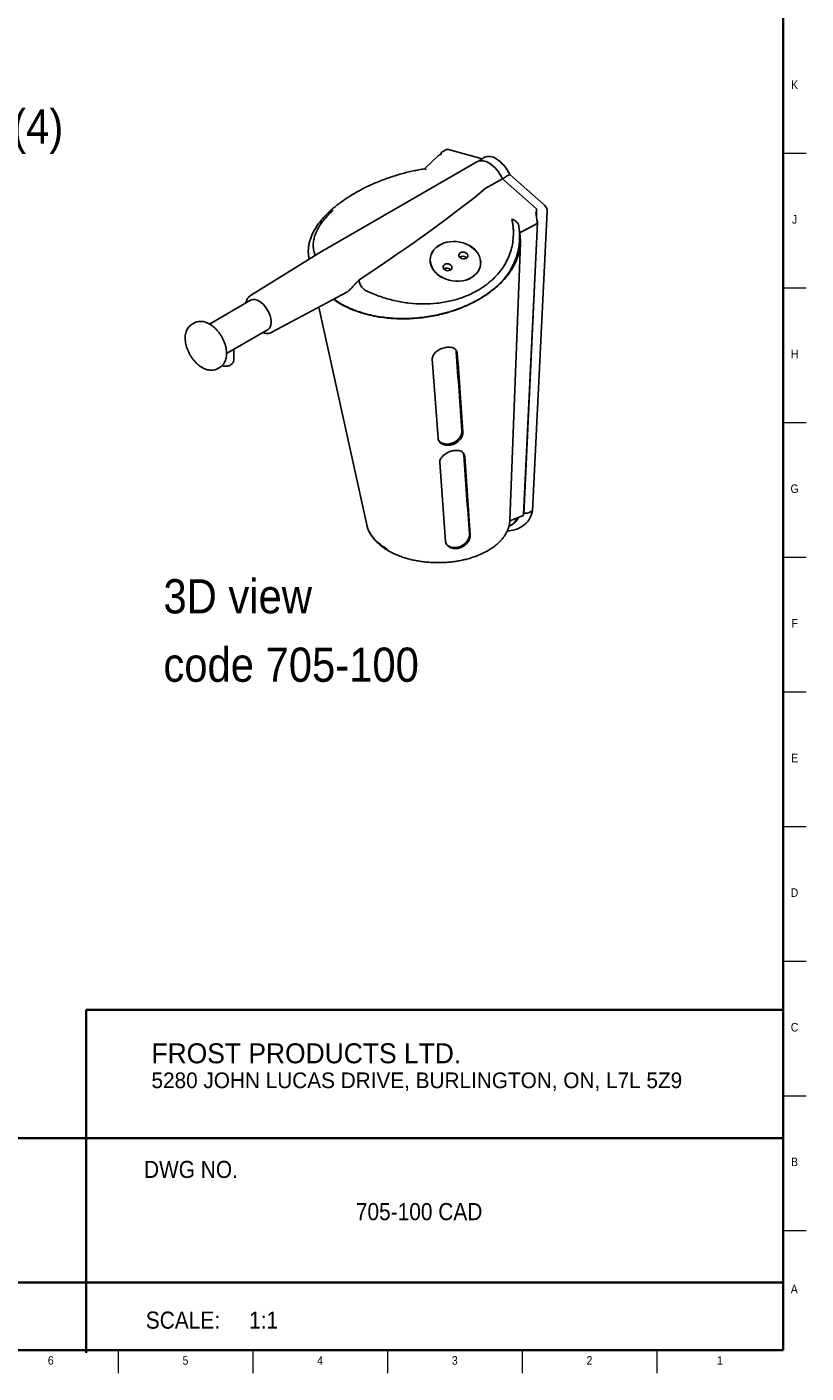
# Model space of a CAD drawing. Header units: inches. Extents: x 0.2 to 47.8, y 0.2 to 35.8.
# Tile 4 of 5: x 36.4 to 47.8, y 0.2 to 19.8. Entities that reach past the tile are written whole.
import ezdxf

# ---------------------------------------------------------------- set-up
doc = ezdxf.new("R2010")
doc.units = ezdxf.units.IN
doc.header["$MEASUREMENT"] = 0
doc.linetypes.add('SLD-Solid', pattern=[0])
doc.layers.add('NOTES', color=1, linetype='SLD-Solid')
doc.layers.add('TITLE', color=8, linetype='SLD-Solid')
doc.styles.add('SLDTEXTSTYLE0', font='GOTHIC.TTF', dxfattribs={"width": 0.913})
doc.styles.add('SLDTEXTSTYLE1', font='ARIAL.TTF', dxfattribs={"width": 0.948})
doc.styles.add('SLDTEXTSTYLE2', font='ARIALNB.TTF', dxfattribs={"width": 0.87})
doc.styles.add('SLDTEXTSTYLE3', font='ARIALN.TTF', dxfattribs={"width": 0.87})

# ---------------------------------------------------------------- blocks, each defined once
blk = doc.blocks.new('SW_NOTE_0')
at = {"layer": 'NOTES', "color": 0, "char_height": 0.5, "attachment_point": 1, "style": 'SLDTEXTSTYLE0'}
for s, insert in [('3D view', (0, 0.639)), ('code 705-100', (0, -0.361))]:
    blk.add_mtext(s, dxfattribs=dict(at, insert=insert))
blk = doc.blocks.new('SW_NOTE_0_1')
at = {"layer": 'NOTES', "color": 0, "attachment_point": 1, "style": 'SLDTEXTSTYLE1'}
for s, insert, char_height in [('FROST PRODUCTS LTD.', (0, 0.376), 0.29167), ('5280 JOHN LUCAS DRIVE, BURLINGTON, ON, L7L 5Z9', (0, -0.05), 0.22917)]:
    blk.add_mtext(s, dxfattribs=dict(at, insert=insert, char_height=char_height))
blk = doc.blocks.new('SW_NOTE_0_2')
at = {"layer": 'NOTES', "color": 0, "attachment_point": 1}
for s, insert, char_height, style in [('PROPRIETARY AND CONFIDENTIAL', (0, 0.238), 0.18473, 'SLDTEXTSTYLE2'), ('THE INFORMATION CONTAINED IN THIS DRAWING IS THE SOLE PROPERTY OF ', (0, -0.05), 0.25, 'SLDTEXTSTYLE3'), ('FROST PRODUCTS LTD.  ANY REPRODUCTION IN PART OR AS A WHOLE WITHOUT ', (0, -0.423), 0.25, 'SLDTEXTSTYLE3'), ('THE WRITTEN PERMISSION OF FROST PRODUCTS LTD. IS PROHIBITED.', (0, -0.796), 0.25, 'SLDTEXTSTYLE3')]:
    blk.add_mtext(s, dxfattribs=dict(at, insert=insert, char_height=char_height, style=style))

msp = doc.modelspace()

# ---------------------------------------------------------------- linework, layer by layer
at = {"color": 7, "linetype": 'SLD-Solid', "lineweight": 25}
for p, q in [((42.4576667, 17.9638489), (42.2587754, 17.772482)), ((42.4961545, 17.9899387), (42.5010994, 17.9927934)), ((42.5739449, 18.053604), (42.5279829, 18.0270707)), ((42.6071654, 18.054024), (42.5979637, 18.0562073)), ((43.1001104, 17.9204945), (42.6071654, 18.054024)), ((43.1289641, 17.9371514), (43.0830022, 17.9106182)), ((43.0228981, 17.8759208), (40.7955117, 16.5900781)), ((43.1459443, 17.4834144), (43.3968858, 17.6282799)), ((43.8949592, 17.1881353), (43.3968858, 17.6282799)), ((43.4569899, 17.6629772), (43.5029518, 17.6895105)), ((43.5029518, 17.6895105), (44.0010252, 17.2493659)), ((44.0507307, 17.1512604), (43.8344254, 12.7744906)), ((43.9054711, 16.9907001), (43.886122, 17.1385139)), ((43.8949592, 17.1881353), (43.8949592, 17.0710039)), ((44.0010252, 17.2493659), (44.010227, 17.2409251)), ((43.6484418, 16.8365773), (43.8934304, 16.9679415)), ((43.9083916, 16.9976627), (43.904856, 16.9956217)), ((43.9083916, 16.9976627), (43.9086099, 16.9975367)), ((43.6525395, 16.8052737), (43.6394559, 16.9052227)), ((40.792445, 16.5882445), (39.7152747, 15.9216348)), ((43.5057849, 12.6405248), (43.6581635, 16.6915349)), ((40.5625976, 16.5083569), (40.5701482, 16.4506756)), ((42.3428008, 16.4714193), (42.3391535, 16.4456883)), ((42.7715139, 16.4823645), (42.769716, 16.4810824)), ((43.0718296, 16.3418344), (43.0754769, 16.3675653)), ((42.5404396, 16.3114668), (42.5386417, 16.3101846)), ((40.0267104, 15.3824899), (41.1212883, 15.9704609)), ((39.7141368, 15.8503467), (39.1138977, 15.503836)), ((40.7114032, 15.7502842), (41.4124117, 12.567082)), ((41.0244401, 15.8007789), (40.9255867, 15.8653365)), ((40.930312, 15.8678747), (41.0287891, 15.8039953)), ((38.8879666, 15.5177424), (38.8596823, 15.5014142)), ((39.3642762, 15.070706), (39.9644073, 15.4171543)), ((39.4692973, 14.9794726), (39.4692973, 15.1313334)), ((42.3712152, 14.987675), (42.4553373, 13.8330193)), ((39.2349427, 14.8517097), (39.2632269, 14.8680379)), ((42.830527, 13.5878208), (42.8205186, 13.6196071)), ((42.4812177, 13.4777452), (42.565315, 12.3231244)), ((43.6876628, 12.6984266), (43.5024238, 12.6235491)), ((43.7066952, 12.7257665), (43.7050945, 12.7248425)), ((43.7884635, 12.7479574), (43.8344254, 12.7744906)), ((43.5159275, 12.5585547), (43.5371407, 12.5708008)), ((43.6448697, 12.5230005), (43.6908317, 12.5495337))]:
    msp.add_line(p, q, dxfattribs=at)
at = {"color": 7, "linetype": 'SLD-Solid', "lineweight": 25, "flags": 128}
for points in [[(43.7047272, 12.7170709), (43.7960995, 14.6501694), (43.9066744, 16.9893422)], [(43.9086099, 16.9975367), (43.7955173, 14.6053584), (43.7066952, 12.7257665)], [(42.4555673, 16.6451066), (42.4219051, 16.6185275), (42.3933685, 16.5883965), (42.3704669, 16.5552515), (42.3536089, 16.5196838), (42.3430953, 16.4823282), (42.3391138, 16.4438513), (42.3417354, 16.4049397), (42.3509133, 16.3662878), (42.3664837, 16.3285853), (42.3881689, 16.2925051), (42.4155817, 16.2586909), (42.4482331, 16.2277463), (42.4855404, 16.2002234), (42.5268378, 16.1766133), (42.5713883, 16.1573374), (42.618397, 16.1427397), (42.667025, 16.1330806), (42.7164045, 16.1285326), (42.7656544, 16.1291767), (42.8138958, 16.1350016), (42.8602677, 16.1459031), (42.9039428, 16.1616869), (42.9441415, 16.1820712), (42.9801467, 16.2066923), (43.0113157, 16.2351109), (43.0370923, 16.2668197), (43.0570166, 16.3012529), (43.0707331, 16.3377962), (43.0779968, 16.3757973), (43.0786783, 16.4145782), (43.0727654, 16.4534467), (43.0603635, 16.4917093), (43.041694, 16.5286832), (43.01709, 16.5637086), (42.9869907, 16.5961605), (42.9519331, 16.6254597), (42.9125428, 16.6510834), (42.8695228, 16.6725744), (42.8236407, 16.6895491), (42.7757153, 16.7017046), (42.7266019, 16.7088241), (42.6771768, 16.7107804), (42.6283221, 16.7075387), (42.5809096, 16.6991568), (42.5357853, 16.6857842), (42.4937545, 16.6676597), (42.4555673, 16.6451066)], [(42.4565912, 16.6441957), (42.4230648, 16.6177238), (42.3946435, 16.5877145), (42.3718343, 16.5547033), (42.3550444, 16.5192792), (42.3445733, 16.4820745), (42.3406078, 16.4437529), (42.3432188, 16.4049984), (42.3523597, 16.3665026), (42.3678673, 16.3289524), (42.3894649, 16.2930178), (42.416767, 16.2593402), (42.4492866, 16.2285205), (42.4864432, 16.2011087), (42.5275739, 16.177594), (42.5719445, 16.1583959), (42.6187634, 16.1438572), (42.6671951, 16.1342371), (42.7163752, 16.1297074), (42.7654262, 16.1303489), (42.8134728, 16.1361503), (42.8596575, 16.1470078), (42.9031562, 16.1627279), (42.9431927, 16.1830299), (42.9790524, 16.2075516), (43.0100956, 16.2358553), (43.0357681, 16.2674361), (43.055612, 16.3017304), (43.0692731, 16.338126), (43.0765075, 16.3759737), (43.0771862, 16.414598), (43.0712971, 16.4533096), (43.0589453, 16.4914177), (43.0403512, 16.5282424), (43.0158466, 16.5631263), (42.9858688, 16.5954472), (42.9509528, 16.6246281), (42.9117215, 16.6501483), (42.8688752, 16.6715525), (42.8231784, 16.6884587), (42.7754465, 16.7005652), (42.7265314, 16.7076559), (42.6773059, 16.7096043), (42.6286484, 16.7063757), (42.5814273, 16.6980276), (42.5364853, 16.684709), (42.4946242, 16.6666577), (42.4565912, 16.6441957)], [(42.7803095, 16.5444161), (42.7674011, 16.5318063), (42.7606992, 16.5162853), (42.7609303, 16.4995349), (42.7680692, 16.4833704), (42.7813423, 16.4695435), (42.7993113, 16.4595524), (42.8200289, 16.4544799), (42.8412502, 16.4548756), (42.8606753, 16.4606968), (42.8761994, 16.4713125), (42.8861402, 16.4855724), (42.8894203, 16.5019312), (42.8856844, 16.5186162), (42.8753372, 16.5338193), (42.8595002, 16.545893), (42.8398894, 16.5535289), (42.81863, 16.5558996), (42.7980258, 16.5527482), (42.7803095, 16.5444161)], [(42.5492352, 16.3735183), (42.5363267, 16.3609086), (42.5296249, 16.3453875), (42.5298559, 16.3286372), (42.5369948, 16.3124727), (42.5502679, 16.2986457), (42.5682369, 16.2886546), (42.5889546, 16.2835821), (42.6101758, 16.2839779), (42.629601, 16.289799), (42.6451251, 16.3004148), (42.6550658, 16.3146747), (42.6583459, 16.3310335), (42.65461, 16.3477184), (42.6442629, 16.3629215), (42.6284259, 16.3749952), (42.6088151, 16.3826312), (42.5875557, 16.3850019), (42.5669514, 16.3818504), (42.5492352, 16.3735183)], [(39.9644073, 15.4171543), (39.9694297, 15.4202966), (39.9873797, 15.4365466), (40.0012895, 15.4581792), (40.0107792, 15.4846036), (40.0155898, 15.5150983), (40.0155898, 15.5488306), (40.0107792, 15.5848795), (40.0012895, 15.6222605), (39.9873797, 15.659953), (39.9694297, 15.6969277), (39.9479295, 15.7321749), (39.9234664, 15.7647324), (39.8967082, 15.7937109), (39.8683856, 15.8183194), (39.8392721, 15.8378856)]]:
    msp.add_lwpolyline(points, dxfattribs=at)
at = {"color": 7, "linetype": 'SLD-Solid', "lineweight": 25}
for centre, radius, start, end in [((42.5679797, 17.9577868), 0.08, 119.99731173, 157.66193511), ((42.5891877, 18.025074), 0.0323466, 74.25770391, 118.11435139), ((43.2020314, 17.7826191), 0.1709359, 53.33831869, 115.30612679), ((43.0230332, 17.4759829), 0.525277, 23.98545133, 57.65105986), ((43.0949191, 17.7108644), 0.1800851, 55.07080124, 113.57364424), ((42.9169671, 17.4147523), 0.525277, 23.98545133, 57.65105986), ((43.9273126, 17.1494901), 0.1234307, 0.82180509, 47.79787863), ((43.8809906, 16.9890874), 0.0245336, 300.46764112, 3.76885673), ((42.8124162, 16.4188318), 0.0755605, 39.3568212, 122.77335926), ((42.5813418, 16.2479341), 0.0755605, 39.3568212, 122.77335926), ((39.7657992, 15.7346045), 0.1267488, 54.57246137, 114.05394973), ((43.3945099, 12.7650979), 0.2392491, 294.37439662, 336.15644112), ((43.4103854, 12.7811339), 0.2455746, 301.07487977, 334.66957228), ((43.6817041, 12.7209028), 0.0232527, 284.84837192, 351.77771184), ((43.5161548, 12.8193404), 0.3214151, 302.91961449, 351.97885479)]:
    msp.add_arc(centre, radius, start, end, dxfattribs=at)
for centre, major_axis, ratio, start_param, end_param in [((42.6994893, 18.0577507), (0.3942525, 0.2759156), 0.140253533, 2.0119575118, 2.0619875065), ((42.9512246, 18.2999623), (0.4567151, 0.3233366), 0.0990029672, 2.9616505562, 3.2182576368), ((40.7783535, 16.1757028), (2.832288, 1.8273251), 0.0914445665, 4.8386691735, 5.6406435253), ((43.8945958, 16.7994362), (-0.0020016, 0.2364037), 0.1199318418, 5.7059132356, 5.9899940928)]:
    msp.add_ellipse(centre, major_axis=major_axis, ratio=ratio, start_param=start_param, end_param=end_param, dxfattribs=at)
for points, knots in [([(42.4576747, 17.9638408), (42.4577916, 17.9639584), (42.4589582, 17.965131), (42.4612631, 17.9671225), (42.4645998, 17.9697443), (42.4680264, 17.97201), (42.4716828, 17.9739867), (42.475542, 17.9755833), (42.4781127, 17.9761037), (42.4794067, 17.9763656)], [0, 0, 0, 0, 0.0169150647, 0.1687328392, 0.3212659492, 0.4763524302, 0.6324912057, 0.8150117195, 1, 1, 1, 1]), ([(42.2615873, 17.7737323), (42.2469556, 17.7712833), (42.2044702, 17.7641722), (42.134206, 17.7511454), (42.0494408, 17.7328862), (41.9620711, 17.711261), (41.8720284, 17.6861859), (41.7810467, 17.6577867), (41.6911618, 17.6266997), (41.6026248, 17.5930155), (41.5159768, 17.5569387), (41.4318416, 17.518674), (41.3502142, 17.4783728), (41.2715465, 17.4358399), (41.2178979, 17.4053831), (41.1915351, 17.3886705), (41.1894857, 17.3873713)], [0, 0, 0, 0, 0.0395786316, 0.114922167, 0.188760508, 0.2661421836, 0.348117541, 0.4294928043, 0.510777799, 0.5921254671, 0.6731179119, 0.7534532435, 0.8331778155, 0.913123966, 0.993246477, 1, 1, 1, 1]), ([(42.2791385, 17.7632396), (42.2790874, 17.7632915), (42.2777453, 17.7646531), (42.2751861, 17.7670863), (42.2716495, 17.7699774), (42.2683593, 17.7721448), (42.2655589, 17.7734206), (42.2632861, 17.7739881), (42.2621155, 17.7738769), (42.2615707, 17.7738251)], [0, 0, 0, 0, 0.00698909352, 0.18338937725, 0.36085999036, 0.54175323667, 0.72386244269, 0.87150520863, 1, 1, 1, 1]), ([(43.081764, 17.9097298), (43.073184, 17.9044494), (43.0611598, 17.8970495), (43.0515937, 17.8867302), (43.0488536, 17.8837744)], [0, 0, 0, 0, 0.7135665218, 1, 1, 1, 1]), ([(43.4569899, 17.6629772), (43.4554689, 17.6620879), (43.4524161, 17.6603029), (43.4475746, 17.6573248), (43.4425442, 17.6541263), (43.4357167, 17.6496392), (43.4287258, 17.6448414), (43.4217397, 17.6398615), (43.416472, 17.6360165), (43.4112491, 17.6321156), (43.4061583, 17.6282367), (43.4028809, 17.6256733), (43.4012653, 17.6244097)], [0, 0, 0, 0, 0.0895811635, 0.1798053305, 0.2710204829, 0.3635871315, 0.543165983, 0.6342699, 0.7266340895, 0.8182134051, 0.910388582, 1, 1, 1, 1]), ([(41.1896011, 17.3873139), (41.1692186, 17.3747318), (41.1239501, 17.3467874), (41.0578553, 17.3014745), (40.9912197, 17.2520494), (40.9328244, 17.2051744), (40.8986925, 17.1743937), (40.8837119, 17.160884)], [0, 0, 0, 0, 0.1785258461, 0.3964971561, 0.6143030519, 0.8307164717, 1, 1, 1, 1]), ([(40.883889, 17.1608196), (40.8740478, 17.1519833), (40.8448199, 17.1257399), (40.8011073, 17.0809793), (40.7524984, 17.0266981), (40.7088941, 16.9714545), (40.6705588, 16.9157437), (40.6374997, 16.8595479), (40.6098453, 16.8029572), (40.5878933, 16.7462152), (40.5718591, 16.6898649), (40.5616961, 16.634168), (40.5580105, 16.57944), (40.5585134, 16.5377452), (40.5622557, 16.514764), (40.5631636, 16.5091889)], [0, 0, 0, 0, 0.0430986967, 0.1280013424, 0.2130514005, 0.2986822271, 0.3842298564, 0.468910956, 0.5548138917, 0.6406368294, 0.7248364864, 0.8089153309, 0.8917092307, 0.9737291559, 1, 1, 1, 1]), ([(40.9228098, 17.1701672), (40.9012598, 17.1498912), (40.8678829, 17.1184876), (40.817192, 17.0640238), (40.7694976, 17.0067494), (40.7295308, 16.9490299), (40.70221, 16.9025819), (40.6841029, 16.8676), (40.6686608, 16.8329868), (40.6516144, 16.7874668), (40.6367136, 16.7313375), (40.6305215, 16.6765744), (40.6308646, 16.6335772), (40.6338559, 16.6017505), (40.6394419, 16.571005), (40.6477546, 16.5415011), (40.6550853, 16.520341), (40.6604494, 16.5091776), (40.6614194, 16.507159)], [0, 0, 0, 0, 0.0882935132, 0.136749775, 0.2341116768, 0.3330374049, 0.3831582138, 0.4335813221, 0.4841044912, 0.5337862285, 0.6335932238, 0.7349281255, 0.7862360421, 0.8378365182, 0.8895344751, 0.9392299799, 0.9890110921, 1, 1, 1, 1]), ([(43.2866639, 16.188614), (43.3437155, 16.246786), (43.3918642, 16.3092532), (43.4412274, 16.3925589), (43.4505523, 16.4094843), (43.4680981, 16.4438677), (43.4763376, 16.4613656), (43.499254, 16.5143808), (43.5120474, 16.5501882), (43.5433042, 16.6589405), (43.5547193, 16.7332017), (43.5572263, 16.8282247), (43.5571284, 16.847335), (43.5557532, 16.8854692), (43.5531959, 16.9235941), (43.5482936, 16.9617004), (43.5437395, 16.9902733), (43.5420759, 16.9997964), (43.538846, 17.0188434), (43.5372311, 17.0283669), (43.5356162, 17.0378904)], [0, 0, 0, 0, 0.25, 0.25, 0.3125, 0.3125, 0.375, 0.375, 0.5, 0.5, 0.75, 0.75, 0.8125, 0.8125, 0.875, 0.9375, 0.9375, 0.96875, 0.96875, 1, 1, 1, 1]), ([(43.6323824, 16.9501605), (43.6312534, 16.9544415), (43.629583, 16.9587475), (43.625271, 16.9674039), (43.6226021, 16.9717899), (43.6164288, 16.9804361), (43.612964, 16.9846533), (43.6053493, 16.9928956), (43.6011632, 16.9969491), (43.5791368, 17.0162458), (43.557528, 17.0290932), (43.5356162, 17.0378904)], [0, 0, 0, 0, 0.125, 0.125, 0.25, 0.25, 0.375, 0.375, 0.5, 0.5, 1, 1, 1, 1]), ([(43.6337522, 16.9431243), (43.6337523, 16.9431236), (43.6358768, 16.9306311), (43.6375886, 16.9181188), (43.6393003, 16.9056072)], [0, 0, 0, 0, 0.00004883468, 1, 1, 1, 1]), ([(43.6477481, 16.8362054), (43.694817, 16.861393), (43.7654202, 16.8991745), (43.8419071, 16.9401044), (43.8742669, 16.9574209), (43.8830923, 16.9621436), (43.8889759, 16.9652921), (43.8919472, 16.9668475), (43.8970443, 16.9704982), (43.8992912, 16.9725684), (43.9028905, 16.9768921), (43.9042874, 16.9791524), (43.9061848, 16.9838922), (43.9066413, 16.9862595), (43.9065888, 16.9909725), (43.9060577, 16.993308), (43.9050744, 16.9954957)], [0, 0, 0, 0, 0.5, 0.75, 0.8125, 0.84375, 0.84375, 0.875, 0.875, 0.90625, 0.90625, 0.9375, 0.9375, 0.96875, 0.96875, 1, 1, 1, 1]), ([(41.0244401, 15.8007789), (41.0814788, 15.7678511), (41.1420531, 15.7385007), (41.2701387, 15.6868185), (41.3376476, 15.6644842), (41.44429, 15.6364254), (41.4808033, 15.6279802), (41.5543687, 15.6132107), (41.591571, 15.6068421), (41.704409, 15.5907179), (41.7812685, 15.5839262), (41.8794029, 15.5804261), (41.8991334, 15.579977), (41.9388045, 15.5795875), (41.9587869, 15.5796483), (42.0186112, 15.5805978), (42.0583957, 15.582247), (42.1774616, 15.5901636), (42.2564571, 15.5993818), (42.3743752, 15.6191492), (42.4135848, 15.6267329), (42.4722503, 15.6396474), (42.4917886, 15.6442125), (42.5304706, 15.6537774), (42.5496577, 15.6587863), (42.6448328, 15.6849491), (42.7185532, 15.7094389), (42.8255287, 15.7514765), (42.8605839, 15.7663766), (42.9294622, 15.797989), (42.9634211, 15.8147793), (43.0618811, 15.8671357), (43.1232787, 15.9047717), (43.2093035, 15.965135), (43.2369675, 15.985907), (43.2902233, 16.0287854), (43.3158612, 16.0509363), (43.3892314, 16.1191936), (43.4325582, 16.1662511), (43.5084209, 16.2633654), (43.5409592, 16.3134214), (43.5747063, 16.3779163), (43.5811194, 16.3909396), (43.593149, 16.4169846), (43.5987734, 16.4300179), (43.6144959, 16.4691498), (43.6234452, 16.4952803), (43.6457929, 16.5737966), (43.6547193, 16.6263065), (43.6590317, 16.7053232), (43.6589406, 16.7317802), (43.6556559, 16.7842758), (43.6524737, 16.8103351), (43.6477481, 16.8362054)], [0, 0, 0, 0, 0.0625, 0.0625, 0.125, 0.125, 0.15625, 0.15625, 0.1875, 0.1875, 0.25, 0.25, 0.265625, 0.265625, 0.28125, 0.28125, 0.3125, 0.3125, 0.375, 0.375, 0.40625, 0.40625, 0.421875, 0.421875, 0.4375, 0.4375, 0.5, 0.5, 0.53125, 0.53125, 0.5625, 0.5625, 0.625, 0.625, 0.65625, 0.65625, 0.6875, 0.6875, 0.75, 0.75, 0.8125, 0.8125, 0.828125, 0.828125, 0.84375, 0.84375, 0.875, 0.875, 0.9375, 0.9375, 0.96875, 0.96875, 1, 1, 1, 1]), ([(43.6508278, 16.805073), (43.6539108, 16.7808017), (43.6613738, 16.7220477), (43.6543883, 16.6271842), (43.6326883, 16.5219474), (43.5944439, 16.4175652), (43.5406878, 16.3151086), (43.4795496, 16.2273711), (43.417791, 16.1536069), (43.3778416, 16.1135818), (43.3578634, 16.0935658)], [0, 0, 0, 0, 0.10068959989, 0.24374224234, 0.38591914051, 0.52888721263, 0.67158152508, 0.8138886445, 0.90692804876, 1, 1, 1, 1]), ([(43.6393003, 16.9056072), (43.639572, 16.9037976), (43.6419967, 16.8876448), (43.6447668, 16.8570559), (43.6474573, 16.8138783), (43.6480475, 16.7691179), (43.6465052, 16.7228519), (43.6424805, 16.6751406), (43.6359974, 16.6275244), (43.6269967, 16.5799575), (43.6154308, 16.5324697), (43.6012451, 16.4852042), (43.5844497, 16.4383666), (43.5687258, 16.4008701), (43.5555134, 16.3724158), (43.5425811, 16.3461391), (43.5251958, 16.3136498), (43.5023726, 16.2752687), (43.4775284, 16.2374594), (43.4506528, 16.2002394), (43.4217206, 16.1637434), (43.3909599, 16.1280207), (43.3689033, 16.1050583), (43.3578639, 16.0935656)], [0, 0, 0, 0, 0.00621074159, 0.05543767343, 0.1047740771, 0.15419296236, 0.20899372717, 0.26391100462, 0.31899996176, 0.37444795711, 0.43044340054, 0.48680992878, 0.5433698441, 0.60006432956, 0.62469250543, 0.64932068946, 0.69868885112, 0.7481813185, 0.79795366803, 0.84815105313, 0.89863501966, 0.94926648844, 1, 1, 1, 1]), ([(40.5674838, 16.4490267), (40.5654411, 16.462252), (40.5630506, 16.4777288), (40.5640924, 16.4934875), (40.564244, 16.4957799)], [0, 0, 0, 0, 0.8545280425, 1, 1, 1, 1]), ([(41.1940251, 16.0345433), (41.2026342, 16.0436521), (41.2115493, 16.0532452), (41.2293554, 16.0724427), (41.2382534, 16.0820522), (41.2561012, 16.1012318), (41.2650507, 16.110802), (41.2829868, 16.1299142), (41.2919881, 16.1394714), (41.300834, 16.1489099)], [0, 0, 0, 0, 0.25, 0.25, 0.5, 0.5, 0.75, 0.75, 1, 1, 1, 1]), ([(41.300834, 16.1489099), (41.3002933, 16.1408726), (41.3007785, 16.13239), (41.3036994, 16.1150754), (41.3061146, 16.106248), (41.3128623, 16.0882833), (41.3172446, 16.0790976), (41.3276161, 16.0612963), (41.3336334, 16.0525798), (41.347411, 16.0356104), (41.3551157, 16.0274579), (41.3716324, 16.0124105), (41.3805125, 16.0054295), (41.3995634, 15.9926381), (41.4095237, 15.9869784), (41.4300124, 15.9772091), (41.440583, 15.9730709), (41.4514823, 15.9696784)], [0, 0, 0, 0, 0.125, 0.125, 0.25, 0.25, 0.375, 0.375, 0.5, 0.5, 0.625, 0.625, 0.75, 0.75, 0.875, 0.875, 1, 1, 1, 1]), ([(42.9957683, 15.9734738), (43.0019204, 15.9767908), (43.0142171, 15.9834209), (43.0323596, 15.993676), (43.0502637, 16.0041494), (43.0679088, 16.0148637), (43.0853005, 16.0258128), (43.1024371, 16.0369983), (43.1193192, 16.0484199), (43.1359465, 16.0600777), (43.1566516, 16.0751177), (43.1811151, 16.0937938), (43.2089194, 16.1164165), (43.2357949, 16.1397584), (43.2618307, 16.1637631), (43.2783794, 16.1803236), (43.2866639, 16.188614)], [0, 0, 0, 0, 0.0557210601, 0.1113747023, 0.1669759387, 0.2225398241, 0.2780814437, 0.3336159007, 0.3891583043, 0.444723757, 0.5003273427, 0.6001220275, 0.699898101, 0.7997442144, 0.8997488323, 1, 1, 1, 1]), ([(41.1211372, 15.9707417), (41.1239547, 15.9721745), (41.1314438, 15.9759828), (41.1379718, 15.981082), (41.1420439, 15.9842629)], [0, 0, 0, 0, 0.3762089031, 1, 1, 1, 1]), ([(41.1420439, 15.9842629), (41.1455027, 15.9870743), (41.1492179, 15.9902678), (41.1571348, 15.9973732), (41.1613223, 16.0012746), (41.1741881, 16.013587), (41.1832875, 16.0227095), (41.1929022, 16.032518)], [0, 0, 0, 0, 0.25, 0.25, 0.5, 0.5, 1, 1, 1, 1]), ([(41.4514823, 15.9696784), (41.512542, 15.9417359), (41.5750013, 15.9171897), (41.7026359, 15.8746884), (41.767806, 15.8567207), (41.8676417, 15.8348183), (41.9012657, 15.8283558), (41.9692319, 15.8171738), (42.0031849, 15.8125148), (42.1049118, 15.8012886), (42.1725742, 15.7974427), (42.3075853, 15.7970852), (42.3749348, 15.8005562), (42.5093003, 15.8152993), (42.5746883, 15.8263914), (42.7017593, 15.8558371), (42.7634729, 15.8741978), (42.8532328, 15.9073504), (42.8827369, 15.91937), (42.9405332, 15.9452343), (42.9685687, 15.9589664), (42.9957683, 15.9734738)], [0, 0, 0, 0, 0.125, 0.125, 0.25, 0.25, 0.3125, 0.3125, 0.375, 0.375, 0.5, 0.5, 0.625, 0.625, 0.75, 0.75, 0.875, 0.875, 0.9375, 0.9375, 1, 1, 1, 1]), ([(43.3578634, 16.0935658), (43.3547881, 16.0906163), (43.3486349, 16.0847149), (43.3183279, 16.0563422), (43.2641047, 16.009519), (43.1984259, 15.9603022), (43.1478468, 15.9257497), (43.1149866, 15.9044225), (43.0814424, 15.8836478), (43.0584501, 15.8702975), (43.0469594, 15.8636256)], [0, 0, 0, 0, 0.0348509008, 0.0697309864, 0.3377611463, 0.6068745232, 0.705452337, 0.8037804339, 0.9019368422, 1, 1, 1, 1]), ([(39.715288, 15.9207664), (39.7110582, 15.9182909), (39.6986913, 15.911053), (39.6818279, 15.8937859), (39.6649102, 15.8702143), (39.6526317, 15.8424913), (39.6458454, 15.8221718), (39.6444182, 15.8105872), (39.6443534, 15.8100616)], [0, 0, 0, 0, 0.11132863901, 0.32550352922, 0.54066948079, 0.76107736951, 0.9891591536, 1, 1, 1, 1]), ([(43.0469594, 15.8636256), (43.0413344, 15.8604304), (43.0300836, 15.8540396), (43.0129869, 15.8446305), (42.9689684, 15.8209641), (42.8958888, 15.784881), (42.7907294, 15.7402392), (42.6817405, 15.7008509), (42.531796, 15.6555056), (42.3375804, 15.6128323), (42.0991861, 15.5850801), (41.9011277, 15.581981), (41.7457397, 15.5915476), (41.6314841, 15.6047), (41.5198925, 15.623785), (41.4118176, 15.6487569), (41.3080688, 15.6793605), (41.2290088, 15.7082187), (41.1719478, 15.7320611), (41.134776, 15.7487804), (41.0985074, 15.7663381), (41.0630499, 15.7846667), (41.0402203, 15.7975462), (41.0287891, 15.8039953)], [0, 0, 0, 0, 0.0095686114, 0.0191383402, 0.0287109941, 0.0828236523, 0.1369263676, 0.1906645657, 0.2444797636, 0.35274025, 0.4602132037, 0.5684751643, 0.6222900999, 0.6760630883, 0.7301872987, 0.7842822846, 0.8381194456, 0.8920120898, 0.913565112, 0.9351203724, 0.9566979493, 0.9783178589, 1, 1, 1, 1]), ([(38.8599556, 15.5014072), (38.8512821, 15.4958886), (38.8335514, 15.4846072), (38.8111023, 15.4617589), (38.7920337, 15.4350873), (38.7770785, 15.40473), (38.7662477, 15.3709621), (38.7597558, 15.3339391), (38.7578072, 15.2940899), (38.7605127, 15.2521044), (38.7678021, 15.2088415), (38.7794525, 15.1651392), (38.7951695, 15.1217209), (38.8146453, 15.0792063), (38.8375659, 15.0381743), (38.8636083, 14.9991851), (38.8924481, 14.9627956), (38.923755, 14.9294956), (38.9572546, 14.899949), (38.9854064, 14.8793434), (39.0024249, 14.8694129), (39.0073111, 14.8665618)], [0, 0, 0, 0, 0.0466881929, 0.0954426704, 0.1444971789, 0.1946641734, 0.2465302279, 0.3002950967, 0.3556740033, 0.4120363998, 0.4686996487, 0.5252315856, 0.5815434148, 0.6376740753, 0.6937221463, 0.749811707, 0.8060414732, 0.8625434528, 0.9194526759, 0.9768736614, 1, 1, 1, 1]), ([(39.115543, 15.5029199), (39.11059, 15.5057481), (39.0933574, 15.5155877), (39.0630541, 15.528503), (39.0262167, 15.5387896), (38.991112, 15.542921), (38.9573089, 15.5418106), (38.9246293, 15.5345032), (38.9010627, 15.5259725), (38.8901238, 15.5186245), (38.8884238, 15.5174825)], [0, 0, 0, 0, 0.0666167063, 0.2317711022, 0.3966276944, 0.5405793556, 0.6795810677, 0.8292048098, 0.9734565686, 1, 1, 1, 1]), ([(39.262764, 14.8682989), (39.2702798, 14.8728438), (39.2869852, 14.8829457), (39.3088166, 14.9042774), (39.3284672, 14.9304047), (39.3439855, 14.9602802), (39.3554057, 14.9935736), (39.3625156, 15.030163), (39.3651088, 15.0696527), (39.3630529, 15.1113914), (39.3563924, 15.1545294), (39.3453331, 15.1982184), (39.330165, 15.2417148), (39.3111949, 15.2843909), (39.2887359, 15.3256633), (39.2631098, 15.3649707), (39.2346406, 15.4017533), (39.2036607, 15.435521), (39.1704441, 15.4656015), (39.1408317, 15.4879648), (39.1221295, 15.4989841), (39.115532, 15.5028713)], [0, 0, 0, 0, 0.0398936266, 0.0886712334, 0.1376253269, 0.187588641, 0.2391883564, 0.2926874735, 0.3478671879, 0.4041269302, 0.4607826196, 0.5173349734, 0.5736699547, 0.6298136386, 0.6858589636, 0.7419275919, 0.7981233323, 0.8545717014, 0.9114094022, 0.9687478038, 1, 1, 1, 1]), ([(39.8946482, 15.3768832), (39.8952063, 15.3766448), (39.9068758, 15.3716578), (39.9287116, 15.3674434), (39.9604421, 15.3645218), (39.9903723, 15.3682906), (40.0135901, 15.3749954), (40.0250402, 15.3821423), (40.0280955, 15.3840493)], [0, 0, 0, 0, 0.0121902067, 0.2549089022, 0.4689014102, 0.6987359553, 0.9196126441, 1, 1, 1, 1]), ([(42.736545, 15.075256), (42.7359104, 15.084109), (42.7341507, 15.0924338), (42.7284597, 15.1080822), (42.7244658, 15.1154779), (42.7144475, 15.1288117), (42.7084651, 15.1347504), (42.6945266, 15.1452239), (42.6865069, 15.1497583), (42.6691203, 15.1570415), (42.6596852, 15.1598573), (42.6392505, 15.163841), (42.6284624, 15.1649556), (42.6117426, 15.1653618), (42.6060634, 15.1652877), (42.5944875, 15.1647189), (42.5885603, 15.1642193), (42.5708041, 15.1621186), (42.5589269, 15.1599269), (42.535091, 15.1540188), (42.5230645, 15.1502615), (42.4999202, 15.1415149), (42.4886811, 15.1365043), (42.4668844, 15.1251675), (42.4565086, 15.1189235), (42.4372234, 15.105545), (42.4281892, 15.0983258), (42.4117477, 15.08301), (42.4044825, 15.0750599), (42.3918526, 15.0585228), (42.386445, 15.0498328), (42.3780108, 15.032292), (42.3749564, 15.0234547), (42.3712255, 15.005606), (42.3705686, 14.9965495), (42.3712152, 14.987675)], [0, 0, 0, 0, 0.0625, 0.0625, 0.125, 0.125, 0.1875, 0.1875, 0.25, 0.25, 0.3125, 0.3125, 0.375, 0.375, 0.40625, 0.40625, 0.4375, 0.4375, 0.5, 0.5, 0.5625, 0.5625, 0.625, 0.625, 0.6875, 0.6875, 0.75, 0.75, 0.8125, 0.8125, 0.875, 0.875, 0.9375, 0.9375, 1, 1, 1, 1]), ([(39.2961617, 14.8934341), (39.2988662, 14.8924919), (39.3097208, 14.8887103), (39.3307796, 14.8861782), (39.3580589, 14.8859602), (39.3851869, 14.8902078), (39.4100806, 14.8984719), (39.4314057, 14.9103815), (39.4483189, 14.9251215), (39.4605245, 14.9423447), (39.4680695, 14.9608194), (39.4687456, 14.9735714), (39.469064, 14.9795774)], [0, 0, 0, 0, 0.0382418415, 0.1534819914, 0.268986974, 0.3858598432, 0.5055140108, 0.6167641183, 0.7217657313, 0.8203975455, 0.9154086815, 1, 1, 1, 1]), ([(42.7200637, 15.0983976), (42.7196758, 15.1020401), (42.7188974, 15.1093504), (42.716294, 15.1198445), (42.7135939, 15.1264043), (42.7122301, 15.1297176)], [0, 0, 0, 0, 0.3295368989, 0.6613520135, 1, 1, 1, 1]), ([(39.0072914, 14.8665755), (39.012242, 14.8637471), (39.0294713, 14.8539035), (39.0597712, 14.8409791), (39.0966088, 14.8306794), (39.1317157, 14.8265344), (39.1655223, 14.8276328), (39.1982102, 14.8349233), (39.2218443, 14.8434814), (39.2328442, 14.8508698), (39.2346041, 14.852052)], [0, 0, 0, 0, 0.0665239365, 0.2315206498, 0.3962240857, 0.5400505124, 0.6789300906, 0.8284243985, 0.9725486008, 1, 1, 1, 1]), ([(42.4553373, 13.8330193), (42.4559802, 13.8241937), (42.4578752, 13.8156873), (42.4640809, 13.7993052), (42.4684658, 13.7913463), (42.4793893, 13.7766831), (42.4859001, 13.7699515), (42.5009738, 13.7577334), (42.5095383, 13.752285), (42.5279531, 13.7431631), (42.5379138, 13.7394095), (42.5591716, 13.7336811), (42.5701868, 13.7317766), (42.5929372, 13.7298591), (42.6048052, 13.7298637), (42.6285142, 13.7318557), (42.6403508, 13.7338154), (42.6639846, 13.7396707), (42.6758356, 13.7436113), (42.6984898, 13.7531272), (42.7094215, 13.7587239), (42.7304888, 13.7716056), (42.7404629, 13.7788111), (42.7588136, 13.7942749), (42.7673257, 13.8026407), (42.7826784, 13.8202918), (42.7893756, 13.8293932), (42.800902, 13.8480691), (42.8057632, 13.8577509), (42.8132421, 13.8768521), (42.8159054, 13.8863026), (42.8190946, 13.9049689), (42.8195987, 13.9141826), (42.8189707, 13.9229822)], [0, 0, 0, 0, 0.0625, 0.0625, 0.125, 0.125, 0.1875, 0.1875, 0.25, 0.25, 0.3125, 0.3125, 0.375, 0.375, 0.4375, 0.4375, 0.5, 0.5, 0.5625, 0.5625, 0.625, 0.625, 0.6875, 0.6875, 0.75, 0.75, 0.8125, 0.8125, 0.875, 0.875, 0.9375, 0.9375, 1, 1, 1, 1]), ([(42.4664226, 13.7985695), (42.473065, 13.790522), (42.4895266, 13.7705782), (42.5344154, 13.7517219), (42.5924882, 13.7449349), (42.6551416, 13.7564794), (42.7135989, 13.7850883), (42.7614066, 13.8268902), (42.7935432, 13.8759136), (42.8051847, 13.9160389), (42.8047278, 13.9372119), (42.8045995, 13.943161)], [0, 0, 0, 0, 0.0816223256, 0.2022825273, 0.326512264, 0.4526752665, 0.5783549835, 0.7029825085, 0.8272270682, 0.951455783, 1, 1, 1, 1]), ([(42.8442431, 13.5685619), (42.8436131, 13.577405), (42.8418775, 13.5856919), (42.8362742, 13.6012152), (42.8323458, 13.6085219), (42.8224885, 13.6216469), (42.8166026, 13.6274638), (42.8028842, 13.6376685), (42.7949851, 13.6420577), (42.777841, 13.649047), (42.768531, 13.6517119), (42.7483461, 13.6553935), (42.7376581, 13.6563621), (42.7155679, 13.6566212), (42.7039783, 13.6559079), (42.6804407, 13.6528505), (42.6686251, 13.6505412), (42.6448978, 13.6444225), (42.63291, 13.6405694), (42.6098275, 13.631662), (42.5986146, 13.6265866), (42.5768617, 13.6151496), (42.5665015, 13.6088704), (42.5472399, 13.5954486), (42.5382102, 13.5882179), (42.5217852, 13.5729121), (42.5145221, 13.5649751), (42.5018885, 13.5484698), (42.4964757, 13.5397986), (42.4880342, 13.5223042), (42.4849733, 13.5134867), (42.4812319, 13.4956644), (42.4805715, 13.4866165), (42.4812177, 13.4777452)], [0, 0, 0, 0, 0.0625, 0.0625, 0.125, 0.125, 0.1875, 0.1875, 0.25, 0.25, 0.3125, 0.3125, 0.375, 0.375, 0.4375, 0.4375, 0.5, 0.5, 0.5625, 0.5625, 0.625, 0.625, 0.6875, 0.6875, 0.75, 0.75, 0.8125, 0.8125, 0.875, 0.875, 0.9375, 0.9375, 1, 1, 1, 1]), ([(41.727299, 12.1895057), (41.7466792, 12.1787868), (41.7856214, 12.1572484), (41.8488291, 12.1285331), (41.9151526, 12.1025986), (41.9839793, 12.080063), (42.0550245, 12.0609375), (42.1281215, 12.0450868), (42.2035652, 12.0324212), (42.2809271, 12.0230347), (42.3596393, 12.0170254), (42.4390708, 12.0144689), (42.5185593, 12.015409), (42.5974438, 12.0198529), (42.6751083, 12.0277787), (42.7509499, 12.0391242), (42.824454, 12.0538423), (42.8957531, 12.0718199), (42.9650203, 12.0930496), (43.0322734, 12.1176008), (43.0969807, 12.1453809), (43.1585935, 12.176268), (43.2165411, 12.210101), (43.2702543, 12.2466779), (43.3191827, 12.2857566), (43.3628361, 12.3270535), (43.4007226, 12.3702559), (43.4329385, 12.4151085), (43.4595602, 12.4615817), (43.480527, 12.5095331), (43.4952868, 12.558342), (43.5038176, 12.6026376), (43.5048168, 12.6304788), (43.5052233, 12.6418057)], [0, 0, 0, 0, 0.032682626, 0.0656718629, 0.0985601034, 0.1313093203, 0.1633834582, 0.1956814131, 0.2282791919, 0.2611217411, 0.294137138, 0.3272408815, 0.3603195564, 0.393279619, 0.4260485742, 0.4585756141, 0.4907729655, 0.5227014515, 0.5550506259, 0.5877780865, 0.6208235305, 0.6541056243, 0.6875255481, 0.7209450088, 0.7542156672, 0.7871943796, 0.8196877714, 0.8516310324, 0.8837598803, 0.9157291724, 0.9473761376, 0.9785904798, 1, 1, 1, 1]), ([(43.7884635, 12.7479574), (43.7851852, 12.7462601), (43.7785335, 12.7428163), (43.7668783, 12.7392733), (43.7542534, 12.7370278), (43.7410857, 12.73627), (43.7275844, 12.7370477), (43.7157069, 12.7388614), (43.7086625, 12.7409929), (43.7058975, 12.7418295)], [0, 0, 0, 0, 0.1480425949, 0.3003825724, 0.4484240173, 0.6007493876, 0.748970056, 0.901467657, 1, 1, 1, 1]), ([(41.4129893, 12.5672208), (41.4167146, 12.5518286), (41.4241874, 12.520952), (41.4440605, 12.4754695), (41.4708297, 12.4281056), (41.5066431, 12.3795089), (41.551171, 12.3316928), (41.6018469, 12.2874239), (41.6548683, 12.2483159), (41.6936947, 12.2249172), (41.7118142, 12.2139976)], [0, 0, 0, 0, 0.1160385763, 0.2327711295, 0.3501990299, 0.4886313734, 0.6277293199, 0.7565973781, 0.886408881, 1, 1, 1, 1]), ([(41.4457422, 12.4742386), (41.4495926, 12.465704), (41.4605545, 12.441406), (41.4846917, 12.4029771), (41.5175042, 12.3591494), (41.5558314, 12.3174582), (41.5990571, 12.2777999), (41.6475542, 12.2402119), (41.6906691, 12.2106749), (41.7189116, 12.1948146), (41.7277879, 12.18983)], [0, 0, 0, 0, 0.0762803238, 0.2171710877, 0.3586386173, 0.5002789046, 0.6411878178, 0.7863751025, 0.932860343, 1, 1, 1, 1]), ([(42.565315, 12.3231244), (42.5659569, 12.31431), (42.5678527, 12.305807), (42.574062, 12.2894193), (42.5784497, 12.2814511), (42.5893749, 12.2667636), (42.5958847, 12.2600171), (42.6109459, 12.2477726), (42.6194982, 12.242313), (42.6378764, 12.2331819), (42.6478107, 12.2294309), (42.6690048, 12.2237329), (42.6799808, 12.2218567), (42.7026351, 12.2200333), (42.7144463, 12.2201043), (42.738032, 12.2222751), (42.7497958, 12.224346), (42.7732604, 12.2304706), (42.7850192, 12.2345723), (42.8074678, 12.2444424), (42.818285, 12.2502326), (42.8391054, 12.2635277), (42.848946, 12.2709483), (42.8670301, 12.286839), (42.8754109, 12.2954248), (42.8904903, 12.3134727), (42.8970604, 12.3227596), (42.9083586, 12.3417714), (42.9131161, 12.3516025), (42.9204231, 12.3709261), (42.9230215, 12.3804609), (42.9261262, 12.3992362), (42.9266098, 12.4084637), (42.9259889, 12.4172428)], [0, 0, 0, 0, 0.0625, 0.0625, 0.125, 0.125, 0.1875, 0.1875, 0.25, 0.25, 0.3125, 0.3125, 0.375, 0.375, 0.4375, 0.4375, 0.5, 0.5, 0.5625, 0.5625, 0.625, 0.625, 0.6875, 0.6875, 0.75, 0.75, 0.8125, 0.8125, 0.875, 0.875, 0.9375, 0.9375, 1, 1, 1, 1]), ([(42.5735369, 12.2895631), (42.5763773, 12.2855616), (42.5836281, 12.2753469), (42.6001656, 12.2617463), (42.6220411, 12.249021), (42.6472584, 12.2398841), (42.6752884, 12.234599), (42.7050643, 12.2336863), (42.7359642, 12.2373633), (42.7664526, 12.2455757), (42.7960788, 12.2581884), (42.8234114, 12.2744812), (42.8483148, 12.2941893), (42.8697272, 12.3162408), (42.8875919, 12.3403212), (42.9011731, 12.3651806), (42.910433, 12.3904372), (42.9140613, 12.4100544), (42.914863, 12.4243293), (42.9145745, 12.4304203), (42.9144299, 12.4334728)], [0, 0, 0, 0, 0.0382543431, 0.0976517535, 0.1561927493, 0.2163316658, 0.2766820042, 0.338739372, 0.3997885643, 0.4626373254, 0.5231599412, 0.5854683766, 0.6454834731, 0.7072404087, 0.7672399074, 0.8289759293, 0.8890271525, 0.9508217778, 0.9753541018, 1, 1, 1, 1]), ([(43.4673964, 12.4819615), (43.4794533, 12.4815975), (43.5069831, 12.4807665), (43.5484301, 12.486303), (43.5908678, 12.4976564), (43.6234103, 12.5104515), (43.6405639, 12.5211235), (43.6456179, 12.5242678)], [0, 0, 0, 0, 0.1889793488, 0.431499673, 0.6691110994, 0.9025092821, 1, 1, 1, 1])]:
    msp.add_open_spline(points, degree=3, knots=knots, dxfattribs=at)
for points in [[(43.6323824, 16.9501605), (43.6329792, 16.9478977), (43.6334344, 16.9455515), (43.6337522, 16.9431243)], [(42.8045995, 13.943161), (42.7764882, 14.3281371), (42.7483024, 14.7132269), (42.7200637, 15.0983976)], [(42.8189707, 13.9229822), (42.7915674, 14.3069633), (42.7640843, 14.6910666), (42.736545, 15.075256)], [(42.9144299, 12.4334728), (42.8865733, 12.8180859), (42.8585914, 13.2028903), (42.830527, 13.5878208)], [(42.9259889, 12.4172428), (42.89886, 12.8008323), (42.8715959, 13.1846291), (42.8442431, 13.5685619)]]:
    msp.add_open_spline(points, degree=3, dxfattribs=at)
at = {"layer": 'TITLE', "linetype": 'SLD-Solid', "lineweight": 18}
for p, q in [((47.5, 35.5), (47.5, 0.5)), ((47.5000394, 18), (47.4999606, 18)), ((47.5, 18), (47.8346457, 18)), ((47.5, 16.0314961), (47.8346457, 16.0314961)), ((47.5, 14.0629921), (47.8346457, 14.0629921)), ((47.5, 12.0944882), (47.8346457, 12.0944882)), ((47.5, 10.1259843), (47.8346457, 10.1259843)), ((47.5, 8.1574803), (47.8346457, 8.1574803)), ((47.5, 6.1889764), (47.8346457, 6.1889764)), ((47.5, 4.2204724), (47.8346457, 4.2204724)), ((47.5, 2.2519685), (47.8346457, 2.2519685)), ((47.5, 0.5), (0.5, 0.5)), ((37.7795276, 0.5), (37.7795276, 0.1653543)), ((39.7480315, 0.5), (39.7480315, 0.1653543)), ((41.7165354, 0.5), (41.7165354, 0.1653543)), ((43.6850394, 0.5), (43.6850394, 0.1653543)), ((45.6535433, 0.5), (45.6535433, 0.1653543))]:
    msp.add_line(p, q, dxfattribs=at)
at = {"layer": 'TITLE', "lineweight": 35}
for p, q in [((47.5, 35.5), (47.5, 0.5)), ((47.4999317, 5.4753604), (37.3105351, 5.4753604)), ((37.3105351, 5.4753604), (37.3105351, 0.4636772)), ((47.4999317, 5.4753604), (47.5, 0.5)), ((30.518223, 3.5979637), (47.4997616, 3.5979648)), ((30.518223, 1.4876118), (47.4999865, 1.4876118)), ((0.5, 0.5), (47.5, 0.5)), ((23.5059791, 0.5), (47.5, 0.5))]:
    msp.add_line(p, q, dxfattribs=at)

# ---------------------------------------------------------------- block references
at = {"layer": 'NOTES'}
for name, p in [('SW_NOTE_0', (38.4409202, 11.1337155)), ('SW_NOTE_0_2', (24.6159726, 5.1481527)), ('SW_NOTE_0_1', (38.2661316, 4.6105228))]:
    msp.add_blockref(name, p, dxfattribs=at)

# ---------------------------------------------------------------- texts
at = {"layer": 'NOTES', "style": 'SLDTEXTSTYLE0'}
for s, insert, char_height, attachment_point in [('mounting holes (4)', (31.9210424, 18.6414749), 0.5, 1), ('DWG NO.', (38.1561831, 3.2682756), 0.25, 1), ('705-100 CAD', (42.1781957, 2.6510344), 0.25, 2), ('SCALE:     1:1', (38.1831753, 1.0645816), 0.25, 1)]:
    msp.add_mtext(s, dxfattribs=dict(at, insert=insert, char_height=char_height, attachment_point=attachment_point))
at = {"layer": 'TITLE', "char_height": 0.125, "attachment_point": 2, "style": 'SLDTEXTSTYLE0'}
for s, insert in [('K', (47.6669611, 19.0641299)), ('J', (47.6662233, 17.095626)), ('H', (47.667019, 15.127122)), ('G', (47.6669033, 13.1586181)), ('F', (47.6659918, 11.1901142)), ('E', (47.6675688, 9.2216102)), ('D', (47.6658327, 7.2531063)), ('C', (47.6660208, 5.2846024)), ('B', (47.6663969, 3.3160984)), ('A', (47.6622736, 1.4558622)), ('6', (36.7940169, 0.4125551)), ('5', (38.7625208, 0.4125551)), ('4', (40.7310248, 0.4125551)), ('3', (42.6995287, 0.4125551)), ('2', (44.6680327, 0.4125551)), ('1', (46.575513, 0.4125551))]:
    msp.add_mtext(s, dxfattribs=dict(at, insert=insert))

doc.saveas('drawing.dxf')
